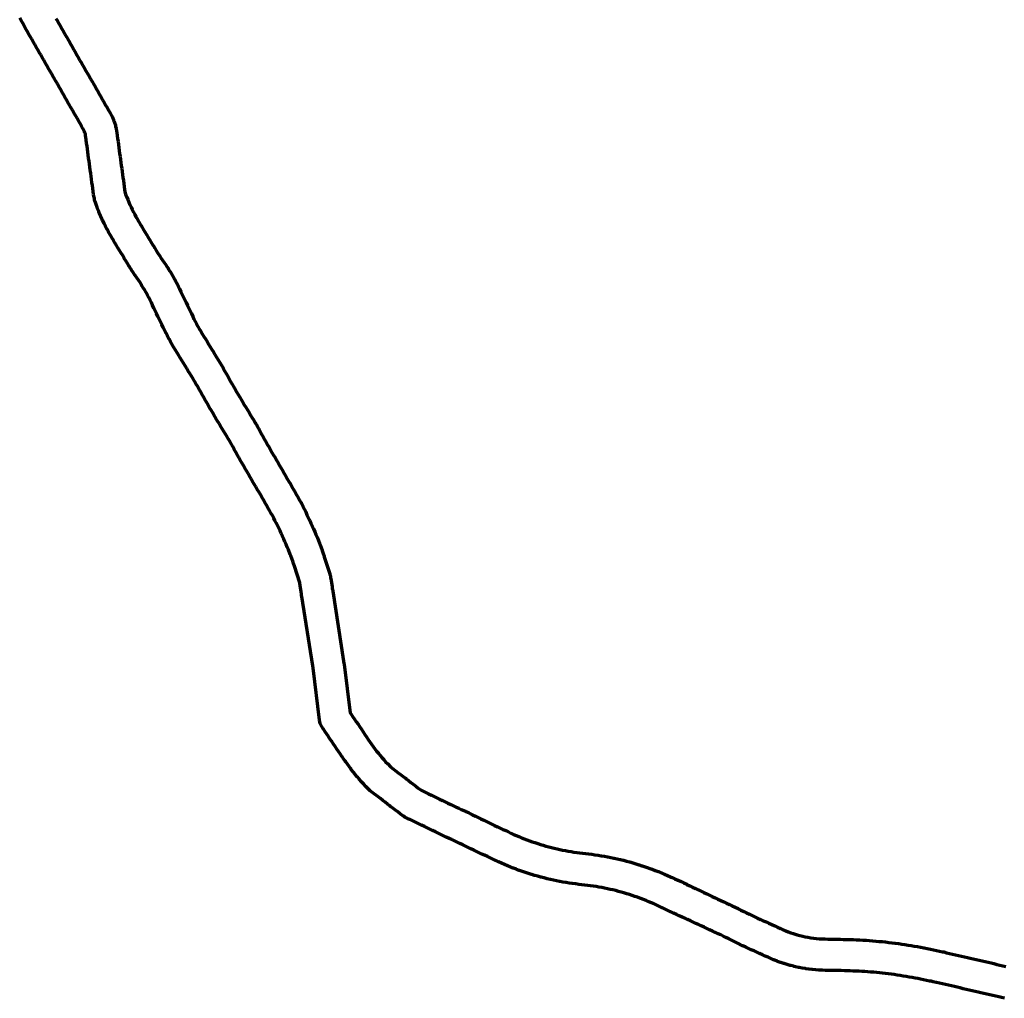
# Model space of a CAD drawing. Header units: metres. Extents: x 98902 to 136161, y 449037 to 499677.
# Tile 40 of 200: x 116209 to 118157, y 477824 to 479760. Entities that reach past the tile are written whole.
import ezdxf

# ---------------------------------------------------------------- set-up
doc = ezdxf.new("R2010")
doc.units = ezdxf.units.M
doc.layers.add('B-WE-OG-INFO_EIS VOORZORGSMAATREGEL-GV', color=7, linetype='Continuous', lineweight=70, true_color=0xfa194b)

msp = doc.modelspace()

# ---------------------------------------------------------------- linework, layer by layer
at = {"layer": 'B-WE-OG-INFO_EIS VOORZORGSMAATREGEL-GV', "flags": 128}
for points in [[(118157.1, 477823.6), (118151.2, 477825), (118145.4, 477826.3), (118139.5, 477827.7), (118133.7, 477829), (118127.8, 477830.4), (118122, 477831.8), (118116.1, 477833.1), (118110.3, 477834.5), (118110.3, 477834.5), (118104.5, 477835.8), (118098.6, 477837.2), (118092.8, 477838.6), (118086.9, 477839.9), (118081.1, 477841.3), (118075.2, 477842.6), (118069.4, 477844), (118069.4, 477844), (118063.5, 477845.4), (118057.7, 477846.7), (118051.8, 477848.1), (118046, 477849.4), (118040.1, 477850.8), (118034.3, 477852.2), (118034.3, 477852.2), (118028.4, 477853.5), (118022.7, 477854.9), (118021.6, 477855.1), (118015.9, 477856.3), (118015.8, 477856.3), (118011.7, 477857.2), (118008.7, 477857.8), (118008.7, 477857.8), (118002.8, 477859), (118002.8, 477859), (118002.7, 477859), (117996.8, 477860.3), (117996.8, 477860.3), (117996.8, 477860.3), (117990.9, 477861.5), (117985.3, 477862.7), (117980, 477863.7), (117974.4, 477864.6), (117968.4, 477865.6), (117962.4, 477866.6), (117956.4, 477867.6), (117956.4, 477867.6), (117950.4, 477868.5), (117950.4, 477868.5), (117950.4, 477868.5), (117944.4, 477869.5), (117938.8, 477870.4), (117933.4, 477871.2), (117927.7, 477871.9), (117921.6, 477872.6), (117915.9, 477873.3), (117910.3, 477873.9), (117904.4, 477874.4), (117898.4, 477875), (117892.5, 477875.5), (117886.8, 477876), (117880.9, 477876.4), (117875.2, 477876.8), (117869.2, 477877.1), (117869.2, 477877.1), (117869.2, 477877.1), (117863.4, 477877.4), (117857.6, 477877.6), (117857.6, 477877.6), (117851.7, 477877.9), (117845.9, 477878), (117840.1, 477878.2), (117834.1, 477878.3), (117828.2, 477878.3), (117828.2, 477878.3), (117828.1, 477878.3), (117822.1, 477878.4), (117822.1, 477878.4), (117822.1, 477878.4), (117816, 477878.5), (117815.7, 477878.5), (117815.4, 477878.5), (117809.4, 477878.7), (117809.3, 477878.7), (117809.2, 477878.7), (117803.2, 477878.9), (117803.1, 477878.9), (117803.1, 477878.9), (117797, 477879.1), (117790.9, 477879.4), (117790.4, 477879.5), (117789.8, 477879.4), (117783.8, 477879.9), (117783.6, 477879.9), (117783.4, 477879.9), (117777.4, 477880.5), (117776.9, 477880.6), (117776.4, 477880.6), (117770.3, 477881.3), (117770.1, 477881.4), (117769.9, 477881.4), (117763.9, 477882.2), (117763.5, 477882.3), (117763.1, 477882.3), (117757.1, 477883.3), (117756.8, 477883.4), (117756.6, 477883.4), (117750.6, 477884.5), (117750.1, 477884.7), (117749.7, 477884.7), (117743.8, 477886), (117743.6, 477886.1), (117743.4, 477886.1), (117740.4, 477886.8), (117740.2, 477886.9), (117739.9, 477886.9), (117734, 477888.4), (117733.6, 477888.6), (117733.1, 477888.6), (117727.3, 477890.3), (117727.1, 477890.4), (117726.8, 477890.4), (117721, 477892.2), (117720.7, 477892.4), (117720.3, 477892.4), (117714.5, 477894.3), (117714.2, 477894.5), (117713.7, 477894.6), (117708, 477896.7), (117707.9, 477896.8), (117707.6, 477896.8), (117702, 477899), (117701.1, 477899.5), (117700.2, 477899.7), (117694.6, 477902.2), (117689.1, 477904.7), (117689.1, 477904.7), (117683.6, 477907.2), (117683.6, 477907.2), (117678.1, 477909.7), (117678.1, 477909.7), (117672.6, 477912.2), (117672.6, 477912.2), (117667.1, 477914.7), (117661.5, 477917.3), (117656, 477919.8), (117650.5, 477922.3), (117645, 477924.8), (117645, 477924.8), (117645, 477924.8), (117639.5, 477927.3), (117639.1, 477927.5), (117638.8, 477927.6), (117633.3, 477930.3), (117633.2, 477930.4), (117633, 477930.4), (117627.5, 477933.1), (117627.5, 477933.1), (117622.1, 477935.9), (117622.1, 477935.9), (117616.7, 477938.6), (117616.7, 477938.6), (117611.3, 477941.3), (117611.3, 477941.3), (117605.9, 477944), (117600.7, 477946.6), (117595.7, 477949), (117590.5, 477951.4), (117585, 477953.9), (117584.9, 477954), (117584.8, 477954), (117579.3, 477956.5), (117579.2, 477956.6), (117579.2, 477956.6), (117573.7, 477959.1), (117568.2, 477961.7), (117562.7, 477964.3), (117557.2, 477966.8), (117551.7, 477969.4), (117546.3, 477971.9), (117546.3, 477971.9), (117540.9, 477974.4), (117535.5, 477976.9), (117535.5, 477976.9), (117530, 477979.4), (117524.5, 477981.9), (117519, 477984.4), (117519, 477984.4), (117513.5, 477986.9), (117507.9, 477989.4), (117502.4, 477991.9), (117502.3, 477992), (117502.2, 477992), (117496.7, 477994.6), (117496.5, 477994.7), (117496.3, 477994.7), (117480.1, 478002.5), (117479.8, 478002.7), (117479.5, 478002.8), (117474.3, 478005.5), (117469.4, 478007.8), (117467.6, 478008.7), (117464.1, 478010.2), (117458.9, 478012.5), (117453.6, 478014.8), (117448.3, 478016.9), (117443, 478019), (117437.8, 478021), (117432.3, 478023), (117431.1, 478023.5), (117425.7, 478025.3), (117420.3, 478027.1), (117414.9, 478028.9), (117409.6, 478030.5), (117404.2, 478032.2), (117398.7, 478033.7), (117393.3, 478035.2), (117387.8, 478036.6), (117382.4, 478037.9), (117376.9, 478039.2), (117371.3, 478040.4), (117365.9, 478041.5), (117360.3, 478042.6), (117354.7, 478043.6), (117349.1, 478044.6), (117343.6, 478045.4), (117338, 478046.3), (117332.5, 478047), (117326.8, 478047.7), (117321, 478048.3), (117320.9, 478048.4), (117320.9, 478048.4), (117314.9, 478049), (117314.8, 478049.1), (117314.7, 478049.1), (117308.7, 478049.8), (117308.6, 478049.8), (117308.3, 478049.8), (117302.4, 478050.6), (117302.2, 478050.7), (117302, 478050.7), (117296.1, 478051.6), (117295.9, 478051.6), (117295.7, 478051.6), (117289.8, 478052.6), (117289.6, 478052.6), (117289.5, 478052.6), (117283.5, 478053.7), (117283.4, 478053.7), (117283.2, 478053.7), (117277.3, 478054.8), (117277.1, 478054.9), (117276.9, 478054.9), (117271, 478056), (117270.9, 478056.1), (117270.7, 478056.1), (117264.8, 478057.3), (117264.6, 478057.4), (117264.5, 478057.4), (117258.6, 478058.7), (117258.4, 478058.8), (117258.3, 478058.8), (117252.4, 478060.2), (117252.2, 478060.2), (117252.1, 478060.2), (117246.2, 478061.7), (117246.1, 478061.8), (117245.9, 478061.8), (117240.1, 478063.3), (117239.9, 478063.4), (117239.7, 478063.4), (117233.9, 478065), (117233.8, 478065), (117233.6, 478065.1), (117227.8, 478066.7), (117227.7, 478066.8), (117227.5, 478066.8), (117221.7, 478068.5), (117221.6, 478068.6), (117221.4, 478068.6), (117215.6, 478070.4), (117215.5, 478070.5), (117215.3, 478070.5), (117209.6, 478072.4), (117209.4, 478072.5), (117209.3, 478072.5), (117203.6, 478074.4), (117203.4, 478074.5), (117203.2, 478074.5), (117197.6, 478076.5), (117197.4, 478076.6), (117197.2, 478076.7), (117191.6, 478078.7), (117191.4, 478078.8), (117191.3, 478078.8), (117185.6, 478081), (117185.5, 478081.1), (117185.3, 478081.1), (117179.7, 478083.3), (117179.6, 478083.4), (117179.4, 478083.4), (117173.8, 478085.7), (117173.7, 478085.8), (117173.5, 478085.8), (117168, 478088.2), (117167.8, 478088.3), (117167.6, 478088.3), (117162.1, 478090.7), (117162, 478090.8), (117161.8, 478090.8), (117156.3, 478093.3), (117156.2, 478093.4), (117156, 478093.4), (117150.6, 478096), (117150.4, 478096.1), (117150.3, 478096.1), (117144.9, 478098.7), (117144.8, 478098.7), (117144.8, 478098.7), (117139.4, 478101.3), (117139.4, 478101.3), (117134, 478103.9), (117128.6, 478106.5), (117128.6, 478106.5), (117123.1, 478109.1), (117117.7, 478111.6), (117117.7, 478111.6), (117112.3, 478114.2), (117106.9, 478116.8), (117101.5, 478119.4), (117096.1, 478122), (117096.1, 478122), (117090.7, 478124.6), (117085.2, 478127.2), (117085.2, 478127.2), (117079.8, 478129.8), (117079.8, 478129.8), (117074.4, 478132.4), (117074.4, 478132.4), (117069, 478135), (117063.6, 478137.5), (117058.2, 478140.1), (117052.7, 478142.7), (117047.3, 478145.3), (117041.9, 478147.9), (117041.9, 478147.9), (117036.5, 478150.5), (117031.1, 478153.1), (117025.7, 478155.7), (117020.3, 478158.3), (117014.8, 478160.8), (117009.4, 478163.4), (117004, 478166), (116998.6, 478168.6), (116998.6, 478168.6), (116993.2, 478171.2), (116993.2, 478171.2), (116987.8, 478173.8), (116982.3, 478176.4), (116976.9, 478179), (116976.5, 478179.3), (116976, 478179.5), (116970.7, 478182.2), (116968.6, 478183.9), (116966.3, 478185), (116961.5, 478188.7), (116956.8, 478192.3), (116952, 478196), (116947.2, 478199.7), (116942.5, 478203.3), (116942.5, 478203.3), (116942.5, 478203.3), (116941.3, 478204.2), (116941.3, 478204.2), (116936.6, 478207.8), (116931.9, 478211.4), (116931.9, 478211.4), (116927.2, 478215), (116922.6, 478218.6), (116922.6, 478218.6), (116902.2, 478234.2), (116898.6, 478237.5), (116893.5, 478243), (116893.5, 478243), (116889.4, 478247.3), (116889.4, 478247.4), (116889.3, 478247.5), (116885.3, 478251.8), (116885.1, 478252.1), (116884.9, 478252.2), (116881, 478256.6), (116880.9, 478256.8), (116880.7, 478257), (116876.8, 478261.5), (116876.7, 478261.7), (116876.5, 478261.9), (116872.7, 478266.4), (116872.6, 478266.7), (116872.4, 478266.8), (116868.6, 478271.4), (116868.5, 478271.7), (116868.3, 478271.8), (116864.7, 478276.5), (116864.4, 478277.1), (116863.9, 478277.6), (116860.7, 478282.1), (116853.8, 478291.2), (116853.3, 478292.1), (116852.5, 478292.9), (116849.7, 478297.4), (116846.5, 478301.9), (116846.5, 478302), (116846.4, 478302.1), (116843.1, 478307), (116839.7, 478311.9), (116836.4, 478316.8), (116833.1, 478321.7), (116829.8, 478326.6), (116829.8, 478326.6), (116826.1, 478331.9), (116826.1, 478332.1), (116825.9, 478332.3), (116822.6, 478337.3), (116820, 478341), (116819.9, 478341.2), (116819.8, 478341.3), (116816.5, 478346.2), (116813.1, 478351.1), (116809.8, 478356), (116809.6, 478356.6), (116809.1, 478357), (116806.3, 478361.6), (116803.5, 478367.4), (116802.1, 478373.6), (116789.2, 478476.7), (116789.1, 478477.7), (116788.5, 478481.1), (116788.5, 478481.1), (116766.7, 478618.9), (116766.7, 478619.2), (116766.6, 478619.4), (116766.1, 478623.2), (116766.1, 478623.2), (116766.1, 478623.2), (116766.1, 478623.6), (116766, 478623.9), (116765.4, 478627.5), (116765.4, 478627.5), (116763.5, 478640.4), (116763.5, 478640.4), (116762.8, 478645.3), (116762.7, 478645.8), (116752.5, 478678.4), (116750.7, 478683.7), (116748.9, 478688.8), (116745, 478699.2), (116744.1, 478701.5), (116744.1, 478701.7), (116744, 478701.8), (116740.5, 478711), (116738.3, 478715.9), (116738.3, 478715.9), (116735.9, 478721.4), (116735.9, 478721.4), (116735.9, 478721.4), (116733.5, 478726.9), (116731.2, 478732.1), (116728.7, 478737.5), (116728.7, 478737.6), (116728.6, 478737.7), (116726.3, 478743), (116723.8, 478748.2), (116721.3, 478753.6), (116721.3, 478753.6), (116721.2, 478753.7), (116718.7, 478759.1), (116718.7, 478759.1), (116716.2, 478764.3), (116713.8, 478769.2), (116711.4, 478773.8), (116708.8, 478778.6), (116705.8, 478783.8), (116705.8, 478783.9), (116705.8, 478783.9), (116702.9, 478789), (116699.9, 478794.2), (116699.9, 478794.2), (116696.9, 478799.4), (116696.9, 478799.4), (116694, 478804.6), (116691, 478809.6), (116691, 478809.7), (116691, 478809.7), (116687.9, 478814.9), (116684.9, 478820.1), (116681.8, 478825.4), (116678.8, 478830.6), (116675.7, 478835.8), (116672.7, 478841), (116669.7, 478846.2), (116666.6, 478851.4), (116663.6, 478856.6), (116660.5, 478861.9), (116657.5, 478867.1), (116657.5, 478867.1), (116654.5, 478872.3), (116651.4, 478877.5), (116651.4, 478877.6), (116651.3, 478877.8), (116648.3, 478883), (116648.2, 478883.1), (116648.1, 478883.2), (116645.2, 478888.5), (116645.2, 478888.5), (116645.2, 478888.6), (116642.2, 478893.8), (116639.3, 478899.1), (116636.4, 478904.4), (116636.4, 478904.4), (116633.4, 478909.7), (116633.4, 478909.8), (116633.3, 478909.9), (116630.5, 478915.1), (116630.5, 478915.1), (116627.7, 478920.1), (116625, 478924.9), (116622.1, 478929.7), (116619, 478934.8), (116619, 478934.8), (116615.8, 478940), (116615.8, 478940), (116612.7, 478945.1), (116609.6, 478950.3), (116606.4, 478955.5), (116603.3, 478960.6), (116600.2, 478965.8), (116600.2, 478965.8), (116600.2, 478965.8), (116597, 478970.9), (116596.9, 478971.2), (116596.8, 478971.4), (116593.7, 478976.6), (116593.7, 478976.6), (116590.7, 478981.8), (116587.6, 478987), (116584.6, 478992.2), (116581.5, 478997.4), (116581.5, 478997.5), (116581.5, 478997.6), (116578.4, 479002.8), (116578.4, 479002.9), (116578.3, 479003), (116575.3, 479008.3), (116572.4, 479013.6), (116569.4, 479018.8), (116566.4, 479024.1), (116566.4, 479024.1), (116563.4, 479029.3), (116560.5, 479034.6), (116560.5, 479034.6), (116557.6, 479039.6), (116554.8, 479044.4), (116551.8, 479049.3), (116551.8, 479049.3), (116548.7, 479054.4), (116548.7, 479054.4), (116545.5, 479059.6), (116542.4, 479064.7), (116539.2, 479069.9), (116536.1, 479075), (116532.9, 479080.2), (116532.9, 479080.2), (116529.7, 479085.3), (116526.6, 479090.5), (116523.4, 479095.6), (116523.4, 479095.6), (116520.3, 479100.8), (116517.1, 479105.9), (116517.1, 479105.9), (116514, 479111.1), (116513.9, 479111.3), (116513.8, 479111.4), (116510.7, 479116.6), (116510.6, 479116.9), (116510.4, 479117.1), (116507.4, 479122.3), (116507.3, 479122.6), (116507.2, 479122.8), (116504.3, 479128.1), (116504.2, 479128.3), (116504, 479128.5), (116501.2, 479133.8), (116501.2, 479134.1), (116501, 479134.3), (116498.3, 479139.7), (116498.2, 479139.9), (116498, 479140.2), (116495.4, 479145.6), (116495.4, 479145.6), (116495.4, 479145.7), (116492.8, 479151.1), (116490.2, 479156.6), (116487.5, 479162), (116487.5, 479162), (116484.9, 479167.5), (116482.3, 479172.9), (116479.7, 479178.4), (116477.1, 479183.8), (116474.5, 479189.2), (116471.9, 479194.7), (116471.9, 479194.7), (116469.3, 479200.1), (116466.8, 479205.2), (116464.3, 479210.1), (116461.8, 479214.9), (116459.1, 479219.8), (116456.3, 479224.5), (116453.3, 479229.5), (116453.3, 479229.5), (116450.6, 479234.2), (116450, 479234.9), (116447, 479239.6), (116443.8, 479244.2), (116440.6, 479248.9), (116440.6, 479248.9), (116440.5, 479249), (116437.2, 479253.8), (116437, 479254.2), (116436.7, 479254.5), (116433.5, 479259.5), (116433.5, 479259.5), (116433.5, 479259.5), (116430.2, 479264.4), (116430.2, 479264.6), (116430.1, 479264.7), (116426.9, 479269.7), (116426.9, 479269.8), (116426.8, 479269.9), (116425.2, 479272.4), (116425.2, 479272.4), (116425.1, 479272.5), (116422, 479277.5), (116422, 479277.6), (116422, 479277.6), (116418.9, 479282.6), (116418.9, 479282.6), (116415.8, 479287.6), (116415.7, 479287.8), (116415.6, 479288), (116412.6, 479293), (116409.6, 479297.8), (116409.6, 479297.8), (116409.6, 479297.9), (116406.5, 479302.9), (116406.4, 479303.1), (116406.3, 479303.2), (116403.3, 479308.2), (116400.3, 479313.3), (116397.3, 479318.3), (116394.3, 479323.1), (116394.3, 479323.3), (116394.2, 479323.4), (116391.1, 479328.5), (116391, 479328.7), (116390.9, 479328.8), (116387.9, 479334), (116387.9, 479334.1), (116387.7, 479334.3), (116384.8, 479339.4), (116384.7, 479339.7), (116384.6, 479339.9), (116381.8, 479345.1), (116381.7, 479345.4), (116381.5, 479345.6), (116378.8, 479350.8), (116378.7, 479351.1), (116378.6, 479351.3), (116375.9, 479356.6), (116375.9, 479356.7), (116375.8, 479356.9), (116373.2, 479362.2), (116373.1, 479362.5), (116373, 479362.7), (116370.5, 479368.1), (116370.5, 479368.3), (116370.3, 479368.5), (116367.9, 479373.9), (116367.9, 479374.2), (116367.7, 479374.4), (116365.4, 479379.9), (116365.4, 479380.1), (116365.3, 479380.3), (116363.1, 479385.7), (116363, 479385.9), (116363, 479386), (116362.4, 479387.4), (116362.3, 479388.1), (116361.9, 479388.7), (116360, 479394.3), (116360, 479394.3), (116358, 479400), (116358, 479400.6), (116357.7, 479401.1), (116356.9, 479403.7), (116356.7, 479405.8), (116355.9, 479408.2), (116355.1, 479414.2), (116354.3, 479420.1), (116353.5, 479426.1), (116352.7, 479432), (116352.7, 479432), (116351.8, 479438), (116351.8, 479438), (116351.8, 479438), (116351, 479444), (116350.2, 479449.9), (116349.4, 479455.9), (116348.6, 479461.8), (116347.8, 479467.8), (116346.9, 479473.7), (116346.1, 479479.7), (116345.3, 479485.6), (116344.5, 479491.6), (116343.7, 479497.5), (116343.7, 479497.5), (116342.9, 479503.5), (116342.1, 479509.4), (116341.2, 479515.4), (116340.4, 479521.3), (116339.6, 479527.3), (116339.6, 479527.3), (116339.2, 479529.9), (116338.8, 479533.2), (116337.8, 479536.1), (116337.2, 479537.9), (116336, 479540.9), (116334.1, 479544.3), (116334.1, 479544.3), (116331.3, 479549.3), (116331.3, 479549.3), (116328.3, 479554.5), (116328.3, 479554.5), (116325.3, 479559.7), (116322.3, 479564.9), (116319.3, 479570.2), (116316.3, 479575.4), (116313.3, 479580.6), (116310.3, 479585.8), (116307.3, 479591), (116304.4, 479596.2), (116304.4, 479596.2), (116301.4, 479601.4), (116301.4, 479601.4), (116298.4, 479606.6), (116295.4, 479611.8), (116295.4, 479611.8), (116292.4, 479617), (116292.4, 479617), (116289.4, 479622.3), (116289.4, 479622.3), (116286.4, 479627.5), (116286.4, 479627.5), (116283.4, 479632.7), (116280.4, 479637.9), (116280.4, 479637.9), (116277.5, 479643.1), (116277.5, 479643.1), (116274.5, 479648.3), (116274.5, 479648.3), (116271.5, 479653.5), (116268.5, 479658.7), (116265.5, 479663.9), (116262.5, 479669.1), (116262.5, 479669.1), (116259.5, 479674.4), (116256.5, 479679.6), (116253.5, 479684.8), (116253.5, 479684.8), (116250.5, 479690), (116247.6, 479695.2), (116244.6, 479700.4), (116244.6, 479700.4), (116241.6, 479705.6), (116241.6, 479705.6), (116238.6, 479710.8), (116235.6, 479716), (116232.6, 479721.2), (116229.6, 479726.5), (116229.6, 479726.5), (116229.6, 479726.5), (116226.6, 479731.7), (116226.6, 479731.8), (116226.5, 479732), (116223.6, 479737.2), (116223.5, 479737.2), (116220.6, 479742.4), (116217.7, 479747.7), (116214.8, 479752.9), (116211.8, 479758.2), (116208.9, 479763.4)], [(116280.5, 479762.5), (116283.4, 479757.4), (116283.4, 479757.4), (116286.3, 479752.2), (116286.3, 479752.2), (116289.3, 479747), (116292.3, 479741.8), (116292.3, 479741.8), (116295.3, 479736.6), (116298.3, 479731.4), (116301.2, 479726.2), (116304.2, 479721), (116304.2, 479721), (116307.2, 479715.8), (116310.2, 479710.6), (116313.2, 479705.4), (116313.2, 479705.4), (116316.2, 479700.2), (116319.1, 479695), (116319.1, 479695), (116322.1, 479689.8), (116322.1, 479689.8), (116325.1, 479684.6), (116328.1, 479679.4), (116331.1, 479674.2), (116334.1, 479669), (116337, 479663.8), (116340, 479658.6), (116340, 479658.6), (116343, 479653.4), (116343, 479653.4), (116346, 479648.2), (116349, 479643), (116352, 479637.8), (116355, 479632.6), (116357.9, 479627.4), (116360.9, 479622.2), (116360.9, 479622.2), (116363.9, 479617), (116366.9, 479611.8), (116366.9, 479611.8), (116369.9, 479606.6), (116369.9, 479606.6), (116372.9, 479601.4), (116375.8, 479596.2), (116378.8, 479591), (116378.8, 479591), (116381.8, 479585.8), (116384.8, 479580.6), (116387.8, 479575.4), (116387.8, 479575.3), (116387.9, 479575.2), (116390.8, 479570), (116391.5, 479568.2), (116392.4, 479566.9), (116394.7, 479561.4), (116394.9, 479560.4), (116395.4, 479559.5), (116396.4, 479556.7), (116398.3, 479551), (116398.7, 479548.2), (116399.7, 479545.5), (116400.5, 479539.5), (116400.5, 479539.5), (116400.5, 479539.4), (116400.9, 479536.4), (116400.9, 479536.4), (116400.9, 479536.4), (116401.7, 479530.5), (116402.6, 479524.5), (116403.4, 479518.6), (116404.2, 479512.7), (116405, 479506.7), (116405, 479506.7), (116405.8, 479500.8), (116406.6, 479494.8), (116407.4, 479488.9), (116408.3, 479483), (116409.1, 479477), (116409.9, 479471.1), (116410.7, 479465.1), (116411.5, 479459.2), (116412.3, 479453.3), (116413.1, 479447.3), (116414, 479441.4), (116414.8, 479435.4), (116415.6, 479429.5), (116416.4, 479423.6), (116416.4, 479423.6), (116417, 479419.1), (116417, 479419.1), (116418.5, 479414.8), (116420.4, 479409.4), (116420.6, 479408.7), (116422.6, 479403.8), (116424.7, 479398.8), (116426.9, 479393.8), (116429.1, 479389), (116431.5, 479384), (116433.9, 479379.1), (116436.4, 479374.3), (116438.9, 479369.6), (116441.6, 479364.9), (116444.3, 479360.1), (116447.2, 479355.3), (116450.2, 479350.4), (116450.2, 479350.3), (116450.3, 479350.2), (116453.4, 479345.2), (116453.4, 479345.1), (116453.4, 479345.1), (116456.4, 479340.1), (116456.4, 479340), (116456.4, 479340), (116459.4, 479335.1), (116462.4, 479330.2), (116462.4, 479330.2), (116465.4, 479325.2), (116465.5, 479325), (116465.6, 479324.9), (116468.5, 479320), (116471.5, 479315.2), (116471.5, 479315.2), (116474.6, 479310.1), (116474.6, 479310.1), (116474.7, 479310.1), (116476.1, 479307.7), (116479.1, 479302.9), (116482.2, 479298.1), (116485.3, 479293.3), (116485.3, 479293.3), (116488.3, 479288.7), (116491.5, 479284), (116491.5, 479284), (116494.8, 479279.3), (116494.9, 479279.2), (116494.9, 479279.1), (116498.3, 479274.2), (116498.4, 479274), (116498.5, 479273.8), (116501.8, 479268.9), (116501.8, 479268.8), (116501.9, 479268.8), (116502.7, 479267.6), (116502.8, 479267.3), (116503, 479267), (116506.2, 479261.9), (116506.3, 479261.7), (116506.5, 479261.5), (116509.6, 479256.3), (116509.7, 479256), (116509.8, 479255.9), (116512.9, 479250.6), (116512.9, 479250.4), (116513.1, 479250.2), (116516, 479244.9), (116516.1, 479244.6), (116516.3, 479244.4), (116519.1, 479239.1), (116519.2, 479238.8), (116519.4, 479238.6), (116522.1, 479233.3), (116522.2, 479233), (116522.3, 479232.8), (116525, 479227.4), (116525, 479227.3), (116525.1, 479227.2), (116527.7, 479221.7), (116527.7, 479221.7), (116527.7, 479221.7), (116530.3, 479216.3), (116532.9, 479210.8), (116532.9, 479210.8), (116535.5, 479205.4), (116538.1, 479200), (116538.1, 479200), (116540.7, 479194.5), (116540.7, 479194.5), (116543.3, 479189.1), (116543.3, 479189.1), (116545.9, 479183.6), (116548.5, 479178.2), (116548.6, 479178.2), (116551.2, 479172.7), (116551.2, 479172.7), (116553.6, 479167.6), (116556.1, 479162.7), (116558.7, 479157.8), (116561.4, 479152.9), (116564.1, 479148.1), (116566.9, 479143.4), (116569.9, 479138.4), (116573.1, 479133.3), (116576.2, 479128.1), (116579.4, 479123), (116579.4, 479123), (116582.6, 479117.8), (116582.6, 479117.8), (116585.7, 479112.7), (116588.9, 479107.5), (116592, 479102.4), (116592, 479102.4), (116595.2, 479097.2), (116598.3, 479092.1), (116601.5, 479086.9), (116604.6, 479081.8), (116604.6, 479081.8), (116604.6, 479081.8), (116607.8, 479076.6), (116607.9, 479076.4), (116608.1, 479076.2), (116611.1, 479071), (116611.2, 479070.7), (116611.4, 479070.5), (116614.3, 479065.3), (116617.3, 479060), (116617.3, 479060), (116620.3, 479054.8), (116623.2, 479049.5), (116623.2, 479049.5), (116626.2, 479044.3), (116626.2, 479044.3), (116629.2, 479039), (116632.1, 479033.8), (116635, 479028.8), (116638, 479023.7), (116638, 479023.7), (116641, 479018.5), (116644.1, 479013.3), (116644.1, 479013.3), (116647.1, 479008.1), (116647.1, 479008.1), (116650.1, 479003), (116653.1, 478998.1), (116653.1, 478998.1), (116656.2, 478993), (116659.3, 478987.8), (116662.5, 478982.7), (116662.5, 478982.7), (116665.6, 478977.5), (116668.7, 478972.4), (116668.7, 478972.3), (116671.9, 478967.2), (116675, 478962), (116675, 478961.9), (116675.1, 478961.8), (116678.2, 478956.7), (116678.3, 478956.4), (116678.5, 478956.2), (116681.5, 478951), (116681.6, 478950.7), (116681.7, 478950.5), (116684.7, 478945.2), (116684.7, 478945.2), (116684.7, 478945.1), (116687.5, 478940), (116690.4, 478934.8), (116693.4, 478929.5), (116693.4, 478929.5), (116696.3, 478924.2), (116699.2, 478919), (116699.2, 478919), (116702.1, 478913.8), (116704.9, 478908.9), (116707.9, 478903.7), (116711, 478898.5), (116714, 478893.3), (116717, 478888.1), (116720.1, 478882.9), (116723.1, 478877.7), (116726.2, 478872.5), (116729.2, 478867.2), (116732.2, 478862), (116735.3, 478856.8), (116738.3, 478851.6), (116741.3, 478846.4), (116744.4, 478841.2), (116744.4, 478841.2), (116747.4, 478836), (116747.4, 478835.9), (116747.5, 478835.8), (116750.5, 478830.6), (116750.5, 478830.6), (116750.6, 478830.5), (116753.6, 478825.3), (116753.6, 478825.3), (116753.6, 478825.3), (116756.6, 478820), (116756.6, 478820), (116756.6, 478819.9), (116759.6, 478814.6), (116759.6, 478814.6), (116762.6, 478809.5), (116762.6, 478809.4), (116762.6, 478809.3), (116765.6, 478804), (116765.7, 478803.6), (116766, 478803.3), (116768.8, 478798), (116768.9, 478797.6), (116769.2, 478797.2), (116771.8, 478791.8), (116771.9, 478791.6), (116772, 478791.4), (116774.6, 478786), (116774.6, 478785.9), (116774.6, 478785.9), (116777.2, 478780.5), (116777.2, 478780.5), (116779.7, 478775), (116779.7, 478775), (116779.8, 478775), (116782.3, 478769.5), (116782.4, 478769.3), (116782.5, 478769), (116784.9, 478763.6), (116787.4, 478758.2), (116787.4, 478758.1), (116787.5, 478758), (116790, 478752.5), (116790, 478752.4), (116790.1, 478752.3), (116792.5, 478746.8), (116792.5, 478746.8), (116792.5, 478746.8), (116794.9, 478741.2), (116794.9, 478741.2), (116794.9, 478741.2), (116797.3, 478735.7), (116797.5, 478735), (116797.9, 478734.5), (116801.8, 478724.2), (116802.8, 478721.7), (116802.8, 478721.4), (116803, 478721.1), (116807.1, 478710.1), (116807.2, 478709.7), (116807.3, 478709.5), (116809.2, 478704), (116809.2, 478703.9), (116809.3, 478703.8), (116811.2, 478698.1), (116811.3, 478697.8), (116811.4, 478697.4), (116822.1, 478663.4), (116822.3, 478662.1), (116822.8, 478660.9), (116823.4, 478658.1), (116823.5, 478656.9), (116823.8, 478655.9), (116824.7, 478650.1), (116826.7, 478637.4), (116826.7, 478637.4), (116827.3, 478633.8), (116827.3, 478633.8), (116827.3, 478633.8), (116827.3, 478633.4), (116827.4, 478633), (116828, 478629.1), (116828, 478629.1), (116828, 478629), (116849.7, 478490.4), (116849.7, 478490.3), (116849.7, 478490.2), (116850.3, 478486.8), (116850.3, 478486.8), (116850.5, 478485.3), (116850.5, 478484.9), (116850.6, 478484.6), (116862.7, 478388.5), (116864.5, 478385.8), (116864.5, 478385.8), (116867.9, 478380.8), (116871.3, 478375.8), (116871.3, 478375.8), (116874.7, 478370.8), (116878.1, 478365.8), (116881.5, 478360.8), (116884.9, 478355.8), (116884.9, 478355.8), (116888.2, 478350.8), (116888.2, 478350.8), (116891.6, 478345.8), (116895, 478340.8), (116898.4, 478335.9), (116901.6, 478331.3), (116905, 478326.4), (116905, 478326.4), (116908.4, 478321.7), (116911.7, 478317.2), (116915, 478312.8), (116918.4, 478308.5), (116921.9, 478304.2), (116925.4, 478300), (116929, 478295.9), (116932.8, 478291.7), (116936.8, 478287.5), (116936.8, 478287.5), (116942.1, 478281.8), (116957.5, 478269.9), (116957.5, 478269.9), (116957.5, 478269.9), (116962.3, 478266.3), (116967.1, 478262.6), (116971.9, 478258.9), (116973.1, 478258), (116973.1, 478258), (116977.9, 478254.3), (116982.7, 478250.6), (116987.4, 478247), (116992.2, 478243.3), (116997, 478239.6), (116997, 478239.6), (117000.8, 478236.7), (117003.2, 478235.1), (117006.9, 478233.3), (117012.4, 478230.7), (117012.4, 478230.7), (117017.8, 478228.1), (117017.8, 478228.1), (117023.3, 478225.5), (117028.7, 478222.9), (117034.1, 478220.3), (117039.6, 478217.7), (117045, 478215.1), (117050.5, 478212.5), (117050.5, 478212.5), (117055.9, 478209.9), (117061.4, 478207.3), (117061.4, 478207.3), (117066.8, 478204.7), (117072.2, 478202.1), (117077.7, 478199.5), (117082.4, 478197.2), (117090.9, 478193.7), (117091.1, 478193.6), (117091.4, 478193.5), (117096.9, 478191.1), (117100.4, 478188.6), (117104.9, 478186.5), (117110.3, 478183.9), (117115.8, 478181.3), (117121.2, 478178.7), (117126.7, 478176.1), (117126.7, 478176.1), (117132.1, 478173.5), (117137.6, 478170.9), (117137.6, 478170.9), (117143, 478168.3), (117148.4, 478165.7), (117153.9, 478163.1), (117153.9, 478163.1), (117159.3, 478160.5), (117159.3, 478160.5), (117164.8, 478157.9), (117164.8, 478157.9), (117170.2, 478155.3), (117170.2, 478155.3), (117175.5, 478152.8), (117180.7, 478150.3), (117185.8, 478148), (117191.1, 478145.7), (117196.3, 478143.5), (117201.6, 478141.3), (117206.8, 478139.3), (117212.1, 478137.2), (117217.4, 478135.3), (117222.7, 478133.4), (117228.2, 478131.6), (117233.5, 478129.8), (117238.9, 478128.1), (117244.3, 478126.5), (117249.8, 478124.9), (117255.3, 478123.4), (117260.7, 478122), (117266.2, 478120.6), (117271.8, 478119.3), (117277.4, 478118.1), (117282.8, 478116.9), (117288.4, 478115.8), (117294, 478114.8), (117299.5, 478113.8), (117305.2, 478112.9), (117310.8, 478112.1), (117316.4, 478111.3), (117322, 478110.6), (117327.9, 478110), (117327.9, 478110), (117333.9, 478109.3), (117334, 478109.2), (117334.1, 478109.3), (117340.1, 478108.5), (117340.3, 478108.5), (117340.5, 478108.5), (117346.5, 478107.7), (117346.6, 478107.6), (117346.8, 478107.6), (117352.8, 478106.8), (117353, 478106.7), (117353.1, 478106.7), (117359.1, 478105.8), (117359.3, 478105.7), (117359.5, 478105.7), (117365.4, 478104.7), (117365.6, 478104.6), (117365.8, 478104.6), (117371.7, 478103.6), (117371.9, 478103.5), (117372, 478103.5), (117378, 478102.3), (117378.1, 478102.3), (117378.3, 478102.3), (117384.2, 478101), (117384.4, 478101), (117384.6, 478101), (117390.5, 478099.7), (117390.6, 478099.6), (117390.8, 478099.6), (117396.7, 478098.2), (117396.9, 478098.2), (117397.1, 478098.1), (117402.9, 478096.7), (117403.1, 478096.6), (117403.3, 478096.6), (117409.1, 478095.1), (117409.3, 478095), (117409.5, 478095), (117415.3, 478093.4), (117415.4, 478093.4), (117415.6, 478093.3), (117421.4, 478091.7), (117421.6, 478091.6), (117421.8, 478091.6), (117427.6, 478089.9), (117427.7, 478089.8), (117427.9, 478089.8), (117433.7, 478088), (117433.8, 478087.9), (117434, 478087.9), (117439.7, 478086), (117439.9, 478085.9), (117440.1, 478085.9), (117445.8, 478084), (117446, 478083.9), (117446.1, 478083.9), (117451.8, 478081.9), (117451.9, 478081.8), (117452, 478081.8), (117453.5, 478081.3), (117453.6, 478081.2), (117453.7, 478081.2), (117459.5, 478079.1), (117459.7, 478079), (117459.9, 478078.9), (117465.7, 478076.7), (117465.8, 478076.6), (117466, 478076.6), (117471.8, 478074.3), (117472, 478074.2), (117472.2, 478074.2), (117477.9, 478071.8), (117478.1, 478071.7), (117478.2, 478071.6), (117484, 478069.2), (117484.1, 478069.1), (117484.3, 478069.1), (117490, 478066.6), (117490.1, 478066.5), (117490.3, 478066.4), (117496, 478063.9), (117496.1, 478063.8), (117496.2, 478063.8), (117496.4, 478063.6), (117496.6, 478063.6), (117499.3, 478062.4), (117502, 478061.2), (117502, 478061.2), (117504.9, 478060), (117504.9, 478060), (117510.6, 478057.6), (117511, 478057.3), (117511.4, 478057.2), (117517.1, 478054.6), (117517.1, 478054.5), (117517.1, 478054.5), (117522.8, 478051.9), (117522.8, 478051.9), (117522.8, 478051.9), (117528.4, 478049.3), (117528.6, 478049.2), (117528.7, 478049.1), (117534.3, 478046.4), (117534.3, 478046.4), (117539.9, 478043.7), (117539.9, 478043.7), (117545.5, 478041), (117545.5, 478041), (117545.5, 478041), (117551.1, 478038.3), (117551.2, 478038.3), (117551.3, 478038.3), (117556.8, 478035.5), (117562.4, 478032.8), (117562.4, 478032.8), (117567.8, 478030.2), (117573.2, 478027.7), (117573.2, 478027.7), (117578.8, 478025.1), (117584.5, 478022.4), (117590.1, 478019.8), (117595.7, 478017.2), (117601.4, 478014.5), (117607, 478011.9), (117607, 478011.9), (117607.1, 478011.9), (117612.7, 478009.2), (117612.8, 478009.2), (117612.8, 478009.2), (117618.4, 478006.5), (117624, 478003.8), (117624.2, 478003.7), (117624.3, 478003.7), (117629.9, 478001), (117629.9, 478000.9), (117630, 478000.9), (117635.5, 477998.2), (117635.5, 477998.2), (117641.1, 477995.5), (117641.1, 477995.5), (117646.6, 477992.8), (117646.6, 477992.8), (117652.2, 477990.1), (117652.2, 477990.1), (117657.8, 477987.4), (117657.8, 477987.4), (117663.1, 477984.8), (117668.4, 477982.4), (117668.4, 477982.4), (117674, 477979.8), (117679.7, 477977.2), (117679.7, 477977.2), (117685.3, 477974.6), (117685.3, 477974.6), (117691, 477972), (117696.6, 477969.5), (117702.3, 477966.9), (117708, 477964.3), (117713.6, 477961.7), (117713.6, 477961.7), (117719.3, 477959.1), (117724.2, 477956.9), (117728.9, 477955.1), (117734, 477953.2), (117739, 477951.5), (117744.5, 477949.9), (117747, 477949.1), (117752.3, 477947.7), (117757.7, 477946.4), (117762.9, 477945.3), (117768.2, 477944.3), (117773.7, 477943.4), (117779.2, 477942.7), (117784.6, 477942.1), (117790.1, 477941.6), (117795.6, 477941.2), (117801.4, 477941), (117807.6, 477940.8), (117807.6, 477940.8), (117813.5, 477940.6), (117819.4, 477940.4), (117825.4, 477940.4), (117825.4, 477940.4), (117831.6, 477940.3), (117831.6, 477940.3), (117837.8, 477940.2), (117838, 477940.2), (117838.2, 477940.2), (117844.4, 477940.1), (117844.4, 477940.1), (117844.4, 477940.1), (117850.6, 477939.9), (117850.8, 477939.9), (117851, 477939.9), (117857.2, 477939.7), (117857.3, 477939.7), (117857.3, 477939.7), (117863.5, 477939.5), (117863.7, 477939.4), (117863.9, 477939.5), (117870.1, 477939.1), (117870.1, 477939.1), (117870.2, 477939.1), (117876.4, 477938.8), (117876.5, 477938.8), (117876.5, 477938.8), (117882.7, 477938.4), (117882.9, 477938.4), (117883.1, 477938.4), (117889.3, 477938), (117889.4, 477938), (117889.5, 477938), (117895.7, 477937.5), (117895.9, 477937.4), (117896.1, 477937.4), (117902.3, 477936.9), (117908.5, 477936.3), (117914.7, 477935.7), (117914.8, 477935.7), (117914.8, 477935.7), (117921, 477935.1), (117921.4, 477935), (117921.8, 477935.1), (117927.9, 477934.3), (117934.1, 477933.6), (117940.3, 477932.8), (117940.5, 477932.8), (117940.6, 477932.8), (117946.8, 477931.9), (117947.2, 477931.8), (117947.6, 477931.8), (117953.8, 477930.8), (117953.8, 477930.8), (117959.9, 477929.8), (117966.1, 477928.8), (117972.2, 477927.8), (117978.3, 477926.8), (117984.5, 477925.8), (117984.5, 477925.8), (117984.5, 477925.8), (117990.6, 477924.8), (117991, 477924.7), (117991.4, 477924.7), (117997.5, 477923.5), (117997.8, 477923.4), (117998.1, 477923.4), (118004.2, 477922.1), (118010.2, 477920.8), (118010.2, 477920.8), (118016.3, 477919.6), (118016.3, 477919.6), (118022.3, 477918.3), (118028.4, 477917), (118028.4, 477917), (118028.5, 477917), (118034.5, 477915.7), (118034.7, 477915.7), (118034.8, 477915.7), (118036.3, 477915.4), (118036.5, 477915.3), (118036.7, 477915.3), (118042.5, 477913.9), (118048.4, 477912.5), (118054.2, 477911.2), (118060, 477909.8), (118060, 477909.8), (118066, 477908.5), (118071.8, 477907.1), (118077.7, 477905.7), (118077.7, 477905.7), (118083.5, 477904.4), (118083.5, 477904.4), (118089.3, 477903), (118095.2, 477901.7), (118101, 477900.3), (118101, 477900.3), (118106.9, 477899), (118106.9, 477899), (118112.8, 477897.6), (118118.6, 477896.2), (118124.4, 477894.9), (118124.4, 477894.9), (118130.2, 477893.5), (118136, 477892.2), (118141.9, 477890.8), (118147.8, 477889.4), (118147.8, 477889.4), (118153.7, 477888.1), (118153.7, 477888.1), (118159.5, 477886.7)]]:
    msp.add_lwpolyline(points, dxfattribs=at)

doc.saveas('drawing.dxf')
